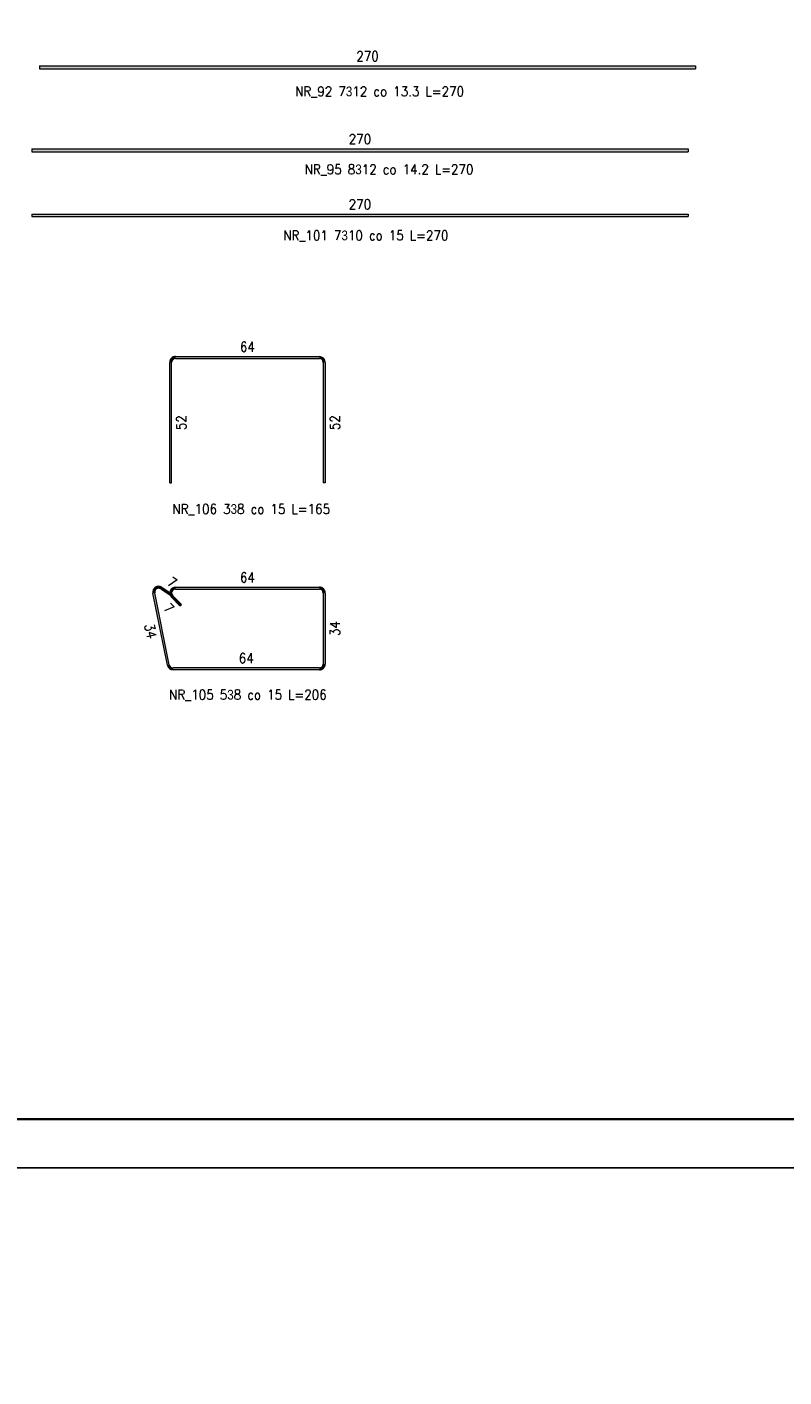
# Model space of a CAD drawing. Extents: x 366671 to 383406, y -114849 to -104075.
# Tile 9 of 13: x 376378 to 379493, y -114849 to -109296. Entities that reach past the tile are written whole.
import ezdxf

# ---------------------------------------------------------------- set-up
doc = ezdxf.new("R2010")
doc.units = 0
doc.header["$LTSCALE"] = 5
doc.header["$MEASUREMENT"] = 0
doc.layers.add('_FORMATKA', color=8, linetype='Continuous', lineweight=15, plot=False)
for name, color, linetype, lineweight in [('_RAMKA', 7, 'Continuous', 35), ('AutoCAD_Structural_Detailing_pręt wyrzucony', 7, 'Continuous', 13), ('PS_DIM', 4, 'Continuous', 13), ('PS_TEXT', 3, 'Continuous', 13)]:
    doc.layers.add(name, color=color, linetype=linetype, lineweight=lineweight)
doc.styles.add('ARIAL', font='arial.ttf')
doc.styles.add('r-simplex', font='simplex.shx', dxfattribs={"width": 0.9})

# ---------------------------------------------------------------- blocks, each defined once
blk = doc.blocks.new('*U16')
at = {"layer": '_FORMATKA', "lineweight": -3}
blk.add_lwpolyline([(-800, 0), (0, 0), (0, 420.0000000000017), (-800, 420.0000000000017)], close=True, dxfattribs=at)
at = {"layer": '_RAMKA', "lineweight": -3, "const_width": 0.5}
blk.add_lwpolyline([(-770, 9.999999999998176), (-10, 10), (-10, 410.0000000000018), (-770, 410.0000000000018)], close=True, dxfattribs=at)

msp = doc.modelspace()

# ---------------------------------------------------------------- hatches: boundary and pattern name
at = {"layer": 'AutoCAD_Structural_Detailing_pręt wyrzucony'}
for points in [[(376428.9097415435, -109467.7248932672), (376428.9097415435, -109455.7248932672), (379128.9097415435, -109455.7248932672), (379128.9097415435, -109467.7248932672)], [(376397.8727811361, -109808.7556763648), (376397.8727811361, -109796.7556763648), (379097.8727811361, -109796.7556763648), (379097.8727811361, -109808.7556763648)], [(376397.8727811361, -110075.2078650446), (376397.8727811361, -110065.2078650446), (379097.8727811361, -110065.2078650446), (379097.8727811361, -110075.2078650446)], [(376973.1256276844, -111171.3586075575), (376965.1256276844, -111171.3586075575), (376965.1256276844, -110675.3586075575), (376973.1256276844, -110675.3586075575)], [(376989.1256276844, -110659.3586075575), (376989.1256276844, -110651.3586075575), (377581.12562815, -110651.3586075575), (377581.12562815, -110659.3586075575)], [(377597.12562815, -110675.3586074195), (377605.12562815, -110675.3586073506), (377605.1256324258, -111171.3586088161), (377597.1256324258, -111171.3586088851)], [(376963.5965182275, -111919.4484234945), (376955.7559856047, -111921.0377781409), (376895.7880365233, -111625.2065977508), (376903.628569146, -111623.6172431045)], [(376928.1501350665, -111607.1026593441), (376932.5703854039, -111600.4347221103), (376974.2449931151, -111628.0612867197), (376969.8247427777, -111634.7292239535)], [(376989.1256277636, -111608.2697135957), (376989.1256277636, -111600.2697135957), (377581.1256277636, -111600.2697135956), (377581.1256277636, -111608.2697135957)], [(377597.1256277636, -111624.2697135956), (377605.1256277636, -111624.2697135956), (377605.1256277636, -111916.2697142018), (377597.1256277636, -111916.2697142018)], [(377013.1672583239, -111670.938761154), (377007.5104040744, -111676.5956154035), (376972.1550650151, -111641.2402763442), (376977.8119192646, -111635.5834220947)], [(377581.1256277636, -111932.2697142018), (377581.1256277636, -111940.2697142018), (376979.2775834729, -111940.2697142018), (376979.2775834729, -111932.2697142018)]]:
    msp.add_hatch(color=6, dxfattribs=at).paths.add_polyline_path(points, flags=0)
h = msp.add_hatch(color=6, dxfattribs=at)
edge = h.paths.add_edge_path(flags=0)
edge.add_line((376989.1256276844, -110651.3586075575), (376989.1256276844, -110659.3586075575))
edge.add_arc((376989.1256276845, -110675.3586075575), 16.00000000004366, 90.00000000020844, 179.9999999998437)
edge.add_line((376973.1256276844, -110675.3586075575), (376965.1256276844, -110675.3586075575))
edge.add_arc((376989.1256276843, -110675.3586075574), 23.99999999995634, 449.9999999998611, 540.0000000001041, ccw=False)
h = msp.add_hatch(color=6, dxfattribs=at)
edge = h.paths.add_edge_path(flags=0)
edge.add_line((377605.12562815, -110675.3586073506), (377597.12562815, -110675.3586074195))
edge.add_arc((377581.12562815, -110675.3586075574), 16, 4.938484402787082e-07, 90)
edge.add_line((377581.12562815, -110659.3586075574), (377581.12562815, -110651.3586075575))
edge.add_arc((377581.12562815, -110675.3586075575), 24, 360.00000049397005, 449.9999999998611, ccw=False)
h = msp.add_hatch(color=6, dxfattribs=at)
edge = h.paths.add_edge_path(flags=0)
edge.add_line((376932.5703854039, -111600.4347221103), (376928.1501350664, -111607.1026593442))
edge.add_arc((376919.3096343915, -111620.4385338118), 15.99999999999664, 56.45915590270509, 191.4591559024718)
edge.add_line((376903.628569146, -111623.6172431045), (376895.7880365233, -111625.2065977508))
edge.add_arc((376919.3096343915, -111620.4385338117), 23.99999999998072, 416.45915590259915, 551.4591559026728, ccw=False)
h = msp.add_hatch(color=6, dxfattribs=at)
edge = h.paths.add_edge_path(flags=0)
edge.add_line((376989.1256277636, -111600.2697135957), (376989.1256277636, -111608.2697135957))
edge.add_arc((376989.1256277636, -111624.2697135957), 15.99999999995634, 89.99999999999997, 225.0000000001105)
edge.add_line((376977.8119192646, -111635.5834220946), (376972.1550650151, -111641.2402763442))
edge.add_arc((376989.1256277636, -111624.2697135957), 24.00000000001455, 450, 584.9999999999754, ccw=False)
h = msp.add_hatch(color=6, dxfattribs=at)
edge = h.paths.add_edge_path(flags=0)
edge.add_line((377605.1256277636, -111624.2697135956), (377597.1256277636, -111624.2697135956))
edge.add_arc((377581.1256277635, -111624.2697135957), 16.00000000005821, 1.56330623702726e-10, 89.99999999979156)
edge.add_line((377581.1256277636, -111608.2697135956), (377581.1256277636, -111600.2697135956))
edge.add_arc((377581.1256277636, -111624.2697135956), 24, 359.99999999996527, 450, ccw=False)
h = msp.add_hatch(color=6, dxfattribs=at)
edge = h.paths.add_edge_path(flags=0)
edge.add_line((376955.7559856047, -111921.0377781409), (376963.5965182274, -111919.4484234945))
edge.add_arc((376979.2775834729, -111916.2697142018), 16.00000000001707, -168.540844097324, -90.00000000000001)
edge.add_line((376979.2775834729, -111932.2697142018), (376979.277583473, -111940.2697142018))
edge.add_arc((376979.2775834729, -111916.2697142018), 23.99999999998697, 191.4591559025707, 270.0000000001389, ccw=False)
h = msp.add_hatch(color=6, dxfattribs=at)
edge = h.paths.add_edge_path(flags=0)
edge.add_line((377581.1256277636, -111940.2697142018), (377581.1256277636, -111932.2697142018))
edge.add_arc((377581.1256277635, -111916.2697142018), 16.0000000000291, -89.99999999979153, -1.563051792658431e-10)
edge.add_line((377597.1256277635, -111916.2697142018), (377605.1256277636, -111916.2697142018))
edge.add_arc((377581.1256277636, -111916.2697142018), 24, 270, 360.0000000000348, ccw=False)

# ---------------------------------------------------------------- linework, layer by layer
at = {"layer": 'AutoCAD_Structural_Detailing_pręt wyrzucony', "color": 6}
for p, q in [((376428.9097415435, -109455.7248932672), (379128.9097415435, -109455.7248932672)), ((376428.9097415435, -109455.7248932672), (376428.9097415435, -109467.7248932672)), ((379128.9097415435, -109455.7248932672), (379128.9097415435, -109467.7248932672)), ((376428.9097415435, -109467.7248932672), (379128.9097415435, -109467.7248932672)), ((376397.8727811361, -109796.7556763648), (379097.8727811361, -109796.7556763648)), ((376397.8727811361, -109796.7556763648), (376397.8727811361, -109808.7556763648)), ((379097.8727811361, -109796.7556763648), (379097.8727811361, -109808.7556763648)), ((376397.8727811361, -109808.7556763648), (379097.8727811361, -109808.7556763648)), ((376397.8727811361, -110065.2078650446), (379097.8727811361, -110065.2078650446)), ((376397.8727811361, -110065.2078650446), (376397.8727811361, -110075.2078650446)), ((376397.8727811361, -110075.2078650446), (379097.8727811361, -110075.2078650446)), ((379097.8727811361, -110065.2078650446), (379097.8727811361, -110075.2078650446)), ((376965.1256276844, -111171.3586075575), (376965.1256276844, -110675.3586075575)), ((376973.1256276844, -111171.3586075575), (376973.1256276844, -110675.3586075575)), ((376989.1256276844, -110651.3586075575), (377581.12562815, -110651.3586075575)), ((376989.1256276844, -110659.3586075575), (377581.12562815, -110659.3586075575)), ((377597.12562815, -110675.3586074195), (377597.1256324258, -111171.3586088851)), ((377605.12562815, -110675.3586073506), (377605.1256324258, -111171.3586088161)), ((376965.1256276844, -111171.3586075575), (376973.1256276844, -111171.3586075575)), ((377605.1256324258, -111171.3586088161), (377597.1256324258, -111171.3586088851)), ((376955.7559856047, -111921.0377781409), (376895.7880365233, -111625.2065977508)), ((376963.5965182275, -111919.4484234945), (376903.628569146, -111623.6172431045)), ((376928.1501350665, -111607.1026593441), (376969.8247427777, -111634.7292239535)), ((376932.5703854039, -111600.4347221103), (376974.2449931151, -111628.0612867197)), ((376974.2449931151, -111628.0612867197), (376969.8247427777, -111634.7292239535)), ((376989.1256277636, -111600.2697135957), (377581.1256277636, -111600.2697135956)), ((376989.1256277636, -111608.2697135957), (377581.1256277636, -111608.2697135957)), ((377597.1256277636, -111624.2697135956), (377597.1256277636, -111916.2697142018)), ((377605.1256277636, -111624.2697135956), (377605.1256277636, -111916.2697142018)), ((377007.5104040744, -111676.5956154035), (376972.1550650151, -111641.2402763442)), ((377013.1672583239, -111670.938761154), (376977.8119192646, -111635.5834220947)), ((377007.5104040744, -111676.5956154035), (377013.1672583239, -111670.938761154)), ((377581.1256277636, -111932.2697142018), (376979.2775834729, -111932.2697142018)), ((377581.1256277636, -111940.2697142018), (376979.2775834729, -111940.2697142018))]:
    msp.add_line(p, q, dxfattribs=at)
for centre, radius, start, end in [((376989.1256276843, -110675.3586075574), 23.99999999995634, 89.99999999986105, 180.0000000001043), ((376989.1256276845, -110675.3586075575), 16.00000000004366, 90.00000000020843, 179.9999999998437), ((377581.12562815, -110675.3586075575), 24, 4.939700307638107e-07, 89.99999999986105), ((377581.12562815, -110675.3586075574), 16, 4.938484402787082e-07, 90), ((376919.3096343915, -111620.4385338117), 23.99999999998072, 56.45915590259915, 191.4591559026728), ((376919.3096343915, -111620.4385338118), 15.99999999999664, 56.45915590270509, 191.4591559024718), ((376989.1256277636, -111624.2697135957), 24.00000000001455, 90, 224.9999999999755), ((376989.1256277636, -111624.2697135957), 15.99999999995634, 89.99999999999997, 225.0000000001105), ((377581.1256277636, -111624.2697135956), 24, 359.9999999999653, 90), ((377581.1256277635, -111624.2697135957), 16.00000000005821, 1.56330623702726e-10, 89.99999999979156), ((376979.2775834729, -111916.2697142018), 23.99999999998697, 191.4591559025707, 270.0000000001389), ((376979.2775834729, -111916.2697142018), 16.00000000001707, 191.459155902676, 270), ((377581.1256277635, -111916.2697142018), 16.0000000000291, 270.0000000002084, 359.9999999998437), ((377581.1256277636, -111916.2697142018), 24, 270, 3.476982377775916e-11)]:
    msp.add_arc(centre, radius, start, end, dxfattribs=at)

# ---------------------------------------------------------------- block references
at = {"layer": 'PS_DIM', "xscale": 20, "yscale": 20, "zscale": 20}
msp.add_blockref('*U16', (382791.4512436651, -113988.8242047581), dxfattribs=at)

# ---------------------------------------------------------------- texts
at = {"layer": 'AutoCAD_Structural_Detailing_pręt wyrzucony', "color": 3, "char_height": 40, "attachment_point": 5, "style": 'r-simplex'}
for s, insert in [('270', (377778.9097415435, -109415.7248932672)), ('NR_92 7\\Fdiam;3\\Fsimplex.shx;12 co 13.3 L=270', (377828.9726876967, -109562.5700180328)), ('270', (377747.8727811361, -109756.7556763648)), ('NR_95 8\\Fdiam;3\\Fsimplex.shx;12 co 14.2 L=270', (377867.737183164, -109883.2785281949)), ('270', (377747.8727811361, -110025.2078650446)), ('NR_101 7\\Fdiam;3\\Fsimplex.shx;10 co 15 L=270', (377772.228047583, -110154.9595641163)), ('64', (377285.1256279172, -110611.3586075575)), ('NR_106 3\\Fdiam;3\\Fsimplex.shx;8 co 15 L=165', (377300.7332285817, -111280.4845869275)), ('64', (377285.1256277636, -111560.2697135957)), ('64', (377280.2016056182, -111892.2697142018)), ('NR_105 5\\Fdiam;3\\Fsimplex.shx;8 co 15 L=206', (377286.9751953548, -112044.4673166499))]:
    msp.add_mtext(s, dxfattribs=dict(at, insert=insert))
for s, insert, rotation in [('52', (377013.1256276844, -110923.3586075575), 90), ('52', (377645.1256302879, -110923.3586077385), 90.00000049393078), ('7', (376975.5089409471, -111580.908318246), 326.45915590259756), ('7', (376961.5484632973, -111687.2022171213), 314.99999999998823), ('34', (377645.1256277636, -111770.2697138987), 90), ('34', (376886.5693479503, -111781.0689611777), 281.4591559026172)]:
    msp.add_mtext(s, dxfattribs=dict(at, insert=insert, rotation=rotation))
at = {"layer": 'PS_TEXT', "insert": (371905.1762465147, -112631.4886230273, -10443.60967086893), "char_height": 50, "width": 2018.223242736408, "attachment_point": 1, "style": 'ARIAL'}
msp.add_mtext('{\\fArial|b0|i0|c238|p34;\\W0.85;\\LUWAGA:\\P\\Fsimplex|c238;\\l\\P\\pi-150,l150,t150;1.^IPRZED PRZYSTĄPIENIEM DO REALIZACJI WZMOCNIEŃ, NALEŻY ODPOWIEDNIO PRZYGOTOWAĆ POWIERZCHNIE ISTNIEJĄCYCH ELEMENTÓW (POPRZEZ ZABIEGI POLEPSZAJĄCE PRZYCZEPNOŚĆ "NOWEGO" BETONU).\\P2.^IPRĘTY NALEŻY WKLEJAĆ NA ODLEGŁOŚĆ MIN.250mm lub 150mm(kielich istniejącej stopy) ZA POMOCĄ SPECJALISTYCZNYCH KLEJÓW DEDYKOWANYCH DO WKLEJANIA PRĘTÓW ZBROJENIOWYCH.}', dxfattribs=at)

doc.saveas('drawing.dxf')
